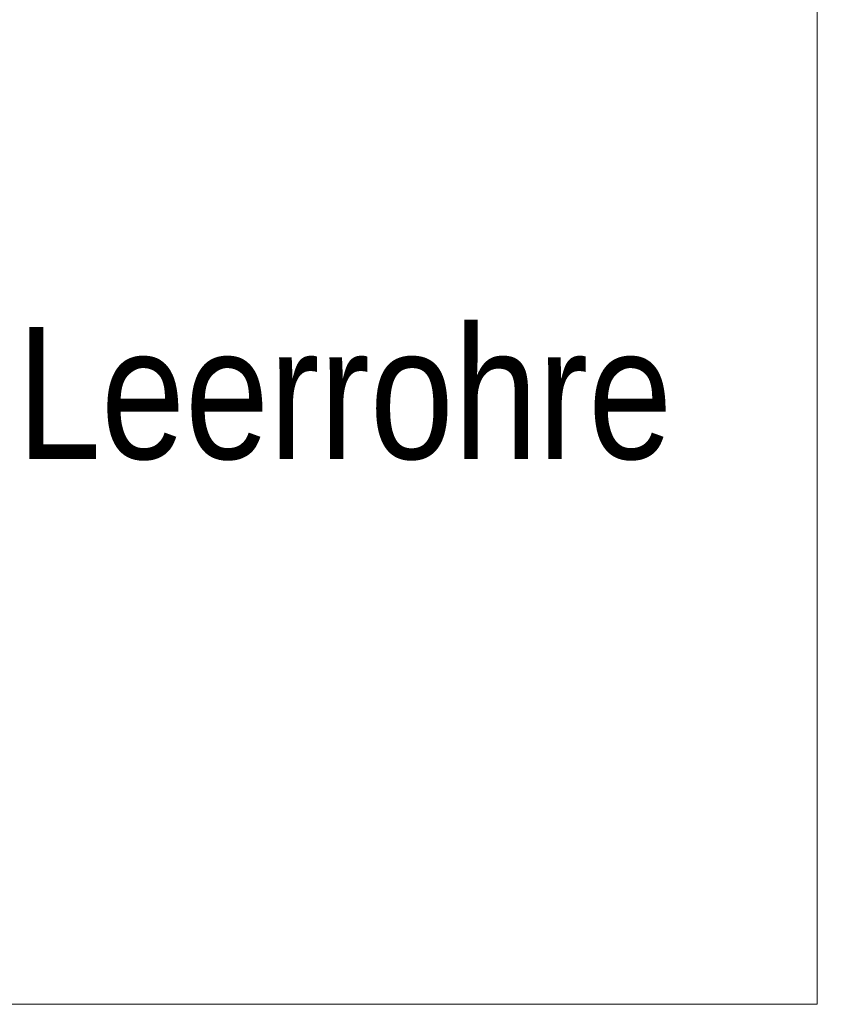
# Model space of a CAD drawing. Extents: x -620 to 3480, y 62 to 1102.
# Tile 215 of 256: x 249.8 to 258.44, y 769.09 to 779.53. Entities that reach past the tile are written whole.
import ezdxf
from ezdxf.lldxf.tags import DXFTag

# ---------------------------------------------------------------- set-up
doc = ezdxf.new("R2010")
doc.units = 0
doc.layers.get('0').update_dxf_attribs({"lineweight": 13})
doc.layers.add('E_Detail_Beschriftung', color=7, linetype='Continuous', lineweight=13, true_color=0x009900)
doc.layers.add('E_Detail_Linie_Text_Bem', color=7, linetype='Continuous', lineweight=13)
doc.styles.get("Standard").update_dxf_attribs({"font": 'ARIALN.TTF'})
tags = doc.linetypes.add('fein_strichliert-A06G9STX8I', pattern=[4, 1, -2, 1]).pattern_tags.tags
tags[8:9] = [DXFTag(74, 4), DXFTag(75, 0), DXFTag(340, '0'), DXFTag(46, 0.0), DXFTag(50, 0.0), DXFTag(44, 0.0), DXFTag(45, 0.0)]
tags[6:7] = [DXFTag(74, 4), DXFTag(75, 0), DXFTag(340, '0'), DXFTag(46, 0.0), DXFTag(50, 0.0), DXFTag(44, 0.0), DXFTag(45, 0.0)]
tags[4:5] = [DXFTag(74, 4), DXFTag(75, 0), DXFTag(340, '0'), DXFTag(46, 0.0), DXFTag(50, 0.0), DXFTag(44, 0.0), DXFTag(45, 0.0)]

# ---------------------------------------------------------------- blocks, each defined once
blk = doc.blocks.new('Referenz-A06G9STY8I')
at = {"layer": 'E_Detail_Linie_Text_Bem', "linetype": 'fein_strichliert-A06G9STX8I', "ltscale": 0.65}
for p, q in [((258.256, 769.085), (258.256, 830.402)), ((195.486, 769.085), (255.229, 769.085)), ((255.229, 769.085), (258.256, 769.085))]:
    blk.add_line(p, q, dxfattribs=at)
at = {"layer": 'E_Detail_Beschriftung', "linetype": 'Continuous', "ltscale": 0.13, "insert": (249.767, 776.269), "char_height": 1.4, "attachment_point": 1}
blk.add_mtext('{\\fArial Narrow;Leerrohre}', dxfattribs=at)

msp = doc.modelspace()

# ---------------------------------------------------------------- block references
at = {"color": 8, "lineweight": 25, "ltscale": 0.25, "true_color": 0x808080}
msp.add_blockref('Referenz-A06G9STY8I', (0, 0), dxfattribs=at)

doc.saveas('drawing.dxf')
